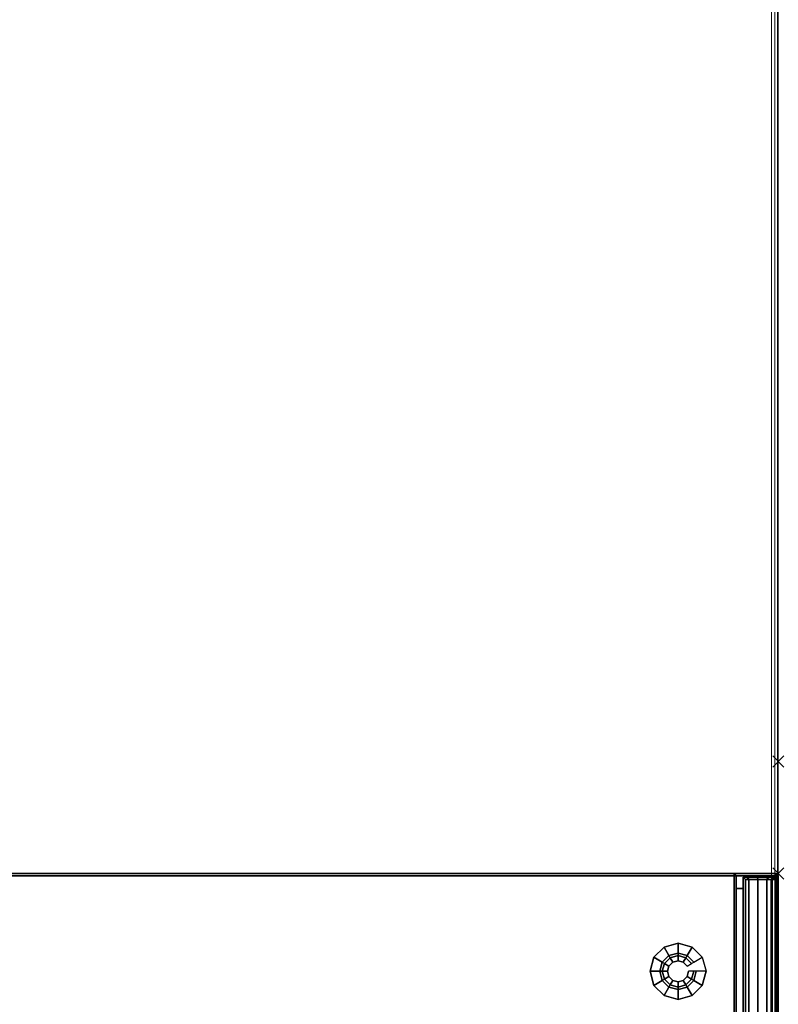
# Model space of a CAD drawing. Header units: inches. Extents: x 159 to 1116, y 667 to 1015.
# Tile 227 of 249: x 837 to 850, y 794 to 812. Entities that reach past the tile are written whole.
import ezdxf
from ezdxf.enums import TextEntityAlignment as Align

# ---------------------------------------------------------------- set-up
doc = ezdxf.new("R2010")
doc.units = ezdxf.units.IN
doc.header["$MEASUREMENT"] = 0
doc.header["$PDMODE"] = 3
doc.header["$PDSIZE"] = 0.1
doc.layers.add('A-FURN-3-NODE', color=135, linetype='Continuous', lineweight=9, plot=False)
for name, color, linetype in [('A-FURN-3-STOR', 253, 'Continuous'), ('A-FURN-3-STOR-DRAWER', 253, 'Continuous'), ('A-FURN-3-STOR-GLIDE', 251, 'Continuous')]:
    doc.layers.add(name, color=color, linetype=linetype)
for name, color, linetype, lineweight in [('A-FURN-3-WKSF-TOP', 135, 'Continuous', 9), ('A-FURN-3-WKSF-TRIM', 135, 'Continuous', 9), ('A-FURN-HAWORTH-ATT', 7, 'Continuous', 9)]:
    doc.layers.add(name, color=color, linetype=linetype, lineweight=lineweight)

# ---------------------------------------------------------------- blocks, each defined once
blk = doc.blocks.new('WURA-2460-LJSC-3D-3')
at = {"layer": 'A-FURN-3-WKSF-TOP', "invisible_edges": 12}
for points in [[(59.96, -0.04, 29), (0.04, -0.04, 29), (0.04, -23.882, 29), (59.96, -23.882, 29)], [(0.04, -23.882, 27.75), (0.04, -0.04, 27.75), (59.96, -0.04, 27.75), (59.96, -23.882, 27.75)]]:
    blk.add_3dface(points, dxfattribs=at)
at = {"layer": 'A-FURN-3-WKSF-TRIM'}
blk.add_3dface([(0.04, -24, 28.882), (0.04, -24, 27.868), (59.96, -24, 27.868), (59.96, -24, 28.882)], dxfattribs=at)
at = {"layer": 'A-FURN-HAWORTH-ATT', "flags": 1}
for tag, p in [('HAWMC', (0, 0)), ('HAWPN', (0, -0.167))]:
    blk.add_attdef(tag, text='', height=0.1, dxfattribs=at).set_placement(p, align=Align.TOP_CENTER)
at = {"layer": 'A-FURN-3-WKSF-TRIM'}
mesh = blk.add_polymesh((2, 4), dxfattribs=at)
for k, corner in enumerate([(0.04, -23.882, 29), (0.04, -23.941, 28.984), (0.04, -23.984, 28.941), (0.04, -24, 28.882), (59.96, -23.882, 29), (59.96, -23.941, 28.984), (59.96, -23.984, 28.941), (59.96, -24, 28.882)]):
    mesh.set_mesh_vertex(divmod(k, 4), corner)
mesh = blk.add_polymesh((2, 4), dxfattribs=at)
for k, corner in enumerate([(0.04, -24, 27.868), (0.04, -23.984, 27.809), (0.04, -23.941, 27.766), (0.04, -23.882, 27.75), (59.96, -24, 27.868), (59.96, -23.984, 27.809), (59.96, -23.941, 27.766), (59.96, -23.882, 27.75)]):
    mesh.set_mesh_vertex(divmod(k, 4), corner)
blk = doc.blocks.new('JLPD-0230-SJA-3D-3')
at = {"layer": 'A-FURN-3-NODE'}
for p in [(32, 0), (34, 0)]:
    blk.add_point(p, dxfattribs=at)
at = {"layer": 'A-FURN-3-STOR'}
for points, invisible_edges in [([(32, 0.79, 0.414), (2, 0.79, 0.414), (2, 18.71, 0.414), (32, 18.71, 0.414)], 5), ([(2, 0.79, 0.414), (32, 0.79, 0.414), (31.96, 0.75, 0.414), (2.04, 0.75, 0.414)], 1)]:
    blk.add_3dface(points, dxfattribs=dict(at, invisible_edges=invisible_edges))
for points in [[(2.04, 18.71, 27.75), (2.04, 0.04, 27.75), (31.96, 0.04, 27.75), (31.96, 18.71, 27.75)], [(2.04, 0.04, 26.5), (2.04, 18.71, 26.5), (31.96, 18.71, 26.5), (31.96, 0.04, 26.5)], [(31.96, 18.71, 2.281), (32, 18.71, 2.321), (32, 0.79, 2.321), (31.96, 0.79, 2.281)], [(32, 18.71, 2.241), (31.96, 18.71, 2.281), (31.96, 0.79, 2.281), (32, 0.79, 2.241)], [(31.96, 18.71, 26.5), (32, 18.71, 26.54), (32, 0.04, 26.54), (31.96, 0.04, 26.5)], [(31.96, 0.04, 27.75), (32, 0.04, 27.71), (32, 18.71, 27.71), (31.96, 18.71, 27.75)], [(31.96, 0.79, 26.5), (32, 0.79, 26.46), (32, 18.71, 26.46), (31.96, 18.71, 26.5)], [(32, 0.79, 0.414), (32, 18.71, 0.414), (32, 18.71, 2.241), (32, 0.79, 2.241)], [(32, 18.71, 2.321), (32, 18.71, 26.46), (32, 0.79, 26.46), (32, 0.79, 2.321)], [(32, 18.71, 26.54), (32, 18.71, 27.71), (32, 0.04, 27.71), (32, 0.04, 26.54)], [(2.04, 0.75, 2.321), (2.04, 0.79, 2.281), (31.96, 0.79, 2.281), (31.96, 0.75, 2.321)], [(31.96, 0.75, 2.241), (31.96, 0.79, 2.281), (2.04, 0.79, 2.281), (2.04, 0.75, 2.241)], [(2.04, 0.79, 26.5), (2.04, 0.75, 26.46), (31.96, 0.75, 26.46), (31.96, 0.79, 26.5)], [(2.04, 0.75, 0.414), (31.96, 0.75, 0.414), (31.96, 0.75, 2.241), (2.04, 0.75, 2.241)], [(2.04, 0.75, 2.321), (31.96, 0.75, 2.321), (31.96, 0.75, 26.46), (2.04, 0.75, 26.46)], [(32, 0.79, 2.321), (31.96, 0.75, 2.321), (31.96, 0.79, 2.281)], [(31.96, 0.75, 0.414), (32, 0.79, 0.414), (32, 0.79, 2.241), (31.96, 0.75, 2.241)], [(31.96, 0.75, 2.241), (32, 0.79, 2.241), (31.96, 0.79, 2.281)], [(31.96, 0.75, 2.321), (32, 0.79, 2.321), (32, 0.79, 26.46), (31.96, 0.75, 26.46)], [(31.96, 0.79, 26.5), (31.96, 0.75, 26.46), (32, 0.79, 26.46), (31.96, 0.79, 26.5)], [(31.96, 0.04, 26.5), (31.96, 0, 26.54), (2.04, 0, 26.54), (2.04, 0.04, 26.5)], [(2.04, 0.04, 27.75), (2.04, 0, 27.71), (31.96, 0, 27.71), (31.96, 0.04, 27.75)], [(31.96, 0, 26.54), (31.96, 0, 27.71), (2.04, 0, 27.71), (2.04, 0, 26.54)], [(31.96, 0.04, 26.5), (32, 0.04, 26.54), (31.96, 0, 26.54), (31.96, 0.04, 26.5)], [(31.96, 0, 27.71), (31.96, 0, 26.54), (32, 0.04, 26.54), (32, 0.04, 27.71)], [(31.96, 0.04, 27.75), (31.96, 0, 27.71), (32, 0.04, 27.71), (31.96, 0.04, 27.75)]]:
    blk.add_3dface(points, dxfattribs=at)
at = {"layer": 'A-FURN-3-STOR-DRAWER'}
for points in [[(2.317, 0.75, 14.193), (2.317, 0.625, 14.193), (31.733, 0.625, 14.193), (31.733, 0.75, 14.193)], [(31.733, 0.75, 2.656), (31.733, 0.625, 2.656), (2.317, 0.625, 2.656), (2.317, 0.75, 2.656)], [(2.317, 0.75, 26.154), (2.317, 0.625, 26.154), (31.733, 0.625, 26.154), (31.733, 0.75, 26.154)], [(31.733, 0.75, 14.789), (31.733, 0.625, 14.789), (2.317, 0.625, 14.789), (2.317, 0.75, 14.789)], [(31.733, 0.75, 14.193), (31.733, 0.625, 14.193), (31.733, 0.625, 2.656), (31.733, 0.75, 2.656)], [(31.733, 0.75, 26.154), (31.733, 0.625, 26.154), (31.733, 0.625, 14.789), (31.733, 0.75, 14.789)], [(2.067, 0.625, 2.406), (31.933, 0.625, 2.406), (31.933, 0.04, 2.406), (2.067, 0.04, 2.406)], [(2.067, 0.625, 14.443), (2.107, 0.585, 14.403), (31.893, 0.585, 14.403), (31.933, 0.625, 14.443)], [(31.933, 0.625, 14.443), (31.933, 0.625, 2.406), (2.067, 0.625, 2.406), (2.067, 0.625, 14.443)], [(2.067, 0.625, 14.493), (31.933, 0.625, 14.493), (31.933, 0.04, 14.493), (2.067, 0.04, 14.493)], [(2.067, 0.625, 26.404), (2.107, 0.585, 26.364), (31.893, 0.585, 26.364), (31.933, 0.625, 26.404)], [(31.933, 0.625, 26.404), (31.933, 0.625, 14.493), (2.067, 0.625, 14.493), (2.067, 0.625, 26.404)], [(2.107, 0.585, 14.403), (2.107, 0.585, 13.203), (31.893, 0.585, 13.203), (31.893, 0.585, 14.403)], [(2.107, 0.585, 26.364), (2.107, 0.585, 25.253), (31.893, 0.585, 25.253), (31.893, 0.585, 26.364)], [(31.933, 0.04, 2.406), (31.893, 0, 2.446), (2.107, 0, 2.446), (2.067, 0.04, 2.406)], [(31.933, 0.04, 14.493), (31.893, 0, 14.533), (2.107, 0, 14.533), (2.067, 0.04, 14.493)], [(31.893, 0, 13.362), (2.107, 0, 13.362), (2.107, 0, 2.446), (31.893, 0, 2.446)], [(31.893, 0, 25.412), (2.107, 0, 25.412), (2.107, 0, 14.533), (31.893, 0, 14.533)], [(31.893, 0, 2.446), (31.933, 0.04, 2.406), (31.933, 0.04, 13.36), (31.893, 0, 13.362)], [(31.893, 0, 14.533), (31.933, 0.04, 14.493), (31.933, 0.04, 25.41), (31.893, 0, 25.412)]]:
    blk.add_3dface(points, dxfattribs=at)
for points, invisible_edges in [([(31.933, 0.625, 13.204), (31.933, 0.04, 2.406), (31.933, 0.625, 2.406), (31.933, 0.625, 13.204)], 1), ([(31.933, 0.04, 2.406), (31.933, 0.625, 13.204), (31.933, 0.555, 13.011), (31.933, 0.04, 2.406)], 5), ([(31.933, 0.625, 25.254), (31.933, 0.04, 14.493), (31.933, 0.625, 14.493), (31.933, 0.625, 25.254)], 1), ([(31.933, 0.04, 14.493), (31.933, 0.625, 25.254), (31.933, 0.555, 25.061), (31.933, 0.04, 14.493)], 5), ([(31.933, 0.04, 2.406), (31.933, 0.555, 13.011), (31.933, 0.37, 12.924), (31.933, 0.04, 2.406)], 5), ([(31.933, 0.04, 14.493), (31.933, 0.555, 25.061), (31.933, 0.37, 24.974), (31.933, 0.04, 14.493)], 5), ([(31.933, 0.37, 12.924), (31.933, 0.176, 12.991), (31.933, 0.04, 2.415), (31.933, 0.37, 12.924)], 6), ([(31.933, 0.37, 24.974), (31.933, 0.176, 25.041), (31.933, 0.04, 14.493), (31.933, 0.37, 24.974)], 6), ([(31.933, 0.04, 2.406), (31.933, 0.176, 12.991), (31.933, 0.086, 13.175), (31.933, 0.04, 2.406)], 5), ([(31.933, 0.04, 14.493), (31.933, 0.176, 25.041), (31.933, 0.086, 25.225), (31.933, 0.04, 14.493)], 5), ([(31.933, 0.086, 13.175), (31.933, 0.07, 13.36), (31.933, 0.04, 2.415), (31.933, 0.086, 13.175)], 6), ([(31.933, 0.086, 25.225), (31.933, 0.07, 25.41), (31.933, 0.04, 14.493), (31.933, 0.086, 25.225)], 6), ([(31.933, 0.07, 13.36), (31.933, 0.055, 13.374), (31.933, 0.04, 13.36), (31.933, 0.04, 2.406)], 8), ([(31.933, 0.07, 25.41), (31.933, 0.055, 25.424), (31.933, 0.04, 25.41), (31.933, 0.04, 14.493)], 8)]:
    blk.add_3dface(points, dxfattribs=dict(at, invisible_edges=invisible_edges))
at = {"layer": 'A-FURN-3-STOR-GLIDE'}
for points, invisible_edges in [([(30.255, 2.29, 0), (30.505, 2.223, 0), (30.005, 2.223, 0)], 2), ([(30.005, 2.223, 0), (30.505, 2.223, 0), (30.688, 2.04, 0), (29.822, 2.04, 0)], 5), ([(29.822, 2.04, 0), (30.688, 2.04, 0), (30.755, 1.79, 0), (29.755, 1.79, 0)], 5), ([(29.755, 1.79, 0), (30.755, 1.79, 0), (30.688, 1.54, 0), (29.822, 1.54, 0)], 5), ([(29.822, 1.54, 0), (30.688, 1.54, 0), (30.505, 1.357, 0), (30.005, 1.357, 0)], 5), ([(30.005, 1.357, 0), (30.505, 1.357, 0), (30.255, 1.29, 0)], 1)]:
    blk.add_3dface(points, dxfattribs=dict(at, invisible_edges=invisible_edges))
at = {"layer": 'A-FURN-3-STOR-DRAWER'}
mesh = blk.add_polymesh((4, 9), dxfattribs=at)
for k, corner in enumerate([(31.933, 0.04, 13.36), (31.933, 0.055, 13.374), (31.933, 0.07, 13.36), (31.933, 0.086, 13.175), (31.933, 0.176, 12.991), (31.933, 0.37, 12.924), (31.933, 0.555, 13.011), (31.933, 0.625, 13.204), (31.933, 0.625, 14.443), (31.893, 0, 13.362), (31.893, 0.054, 13.414), (31.893, 0.11, 13.363), (31.893, 0.126, 13.179), (31.893, 0.203, 13.021), (31.893, 0.368, 12.964), (31.893, 0.526, 13.039), (31.893, 0.585, 13.203), (31.893, 0.585, 14.403), (2.107, 0, 13.362), (2.107, 0.054, 13.414), (2.107, 0.11, 13.363), (2.107, 0.126, 13.179), (2.107, 0.203, 13.021), (2.107, 0.368, 12.964), (2.107, 0.526, 13.039), (2.107, 0.585, 13.203), (2.107, 0.585, 14.403), (2.067, 0.04, 13.36), (2.067, 0.055, 13.374), (2.067, 0.07, 13.36), (2.067, 0.086, 13.175), (2.067, 0.176, 12.991), (2.067, 0.37, 12.924), (2.067, 0.555, 13.011), (2.067, 0.625, 13.204), (2.067, 0.625, 14.443)]):
    mesh.set_mesh_vertex(divmod(k, 9), corner)
mesh = blk.add_polymesh((4, 9), dxfattribs=at)
for k, corner in enumerate([(31.933, 0.04, 25.41), (31.933, 0.055, 25.424), (31.933, 0.07, 25.41), (31.933, 0.086, 25.225), (31.933, 0.176, 25.041), (31.933, 0.37, 24.974), (31.933, 0.555, 25.061), (31.933, 0.625, 25.254), (31.933, 0.625, 26.404), (31.893, 0, 25.412), (31.893, 0.054, 25.464), (31.893, 0.11, 25.413), (31.893, 0.126, 25.229), (31.893, 0.203, 25.071), (31.893, 0.368, 25.014), (31.893, 0.526, 25.089), (31.893, 0.585, 25.253), (31.893, 0.585, 26.364), (2.107, 0, 25.412), (2.107, 0.054, 25.464), (2.107, 0.11, 25.413), (2.107, 0.126, 25.229), (2.107, 0.203, 25.071), (2.107, 0.368, 25.014), (2.107, 0.526, 25.089), (2.107, 0.585, 25.253), (2.107, 0.585, 26.364), (2.067, 0.04, 25.41), (2.067, 0.055, 25.424), (2.067, 0.07, 25.41), (2.067, 0.086, 25.225), (2.067, 0.176, 25.041), (2.067, 0.37, 24.974), (2.067, 0.555, 25.061), (2.067, 0.625, 25.254), (2.067, 0.625, 26.404)]):
    mesh.set_mesh_vertex(divmod(k, 9), corner)
at = {"layer": 'A-FURN-3-STOR-GLIDE', "linetype": 'ByBlock'}
mesh = blk.add_polymesh((12, 8), dxfattribs=dict(at, m_close=True))
for k, corner in enumerate([(30.255, 1.29, 0), (30.255, 1.29, 0.185), (30.255, 1.465, 0.185), (30.255, 1.465, 0.244), (30.255, 1.509, 0.244), (30.255, 1.509, 0.443), (30.255, 1.603, 0.443), (30.255, 1.603, 0.824), (30.005, 1.357, 0), (30.005, 1.357, 0.185), (30.092, 1.508, 0.185), (30.092, 1.508, 0.244), (30.115, 1.547, 0.244), (30.115, 1.547, 0.443), (30.161, 1.628, 0.443), (30.161, 1.628, 0.824), (29.822, 1.54, 0), (29.822, 1.54, 0.185), (29.973, 1.627, 0.185), (29.973, 1.627, 0.244), (30.012, 1.65, 0.244), (30.012, 1.65, 0.443), (30.093, 1.696, 0.443), (30.093, 1.696, 0.824), (29.755, 1.79, 0), (29.755, 1.79, 0.185), (29.93, 1.79, 0.185), (29.93, 1.79, 0.244), (29.974, 1.79, 0.244), (29.974, 1.79, 0.443), (30.068, 1.79, 0.443), (30.068, 1.79, 0.824), (29.822, 2.04, 0), (29.822, 2.04, 0.185), (29.973, 1.953, 0.185), (29.973, 1.953, 0.244), (30.012, 1.93, 0.244), (30.012, 1.93, 0.443), (30.093, 1.884, 0.443), (30.093, 1.884, 0.824), (30.005, 2.223, 0), (30.005, 2.223, 0.185), (30.092, 2.072, 0.185), (30.092, 2.072, 0.244), (30.115, 2.033, 0.244), (30.115, 2.033, 0.443), (30.161, 1.952, 0.443), (30.161, 1.952, 0.824), (30.255, 2.29, 0), (30.255, 2.29, 0.185), (30.255, 2.115, 0.185), (30.255, 2.115, 0.244), (30.255, 2.071, 0.244), (30.255, 2.071, 0.443), (30.255, 1.977, 0.443), (30.255, 1.977, 0.824), (30.505, 2.223, 0), (30.505, 2.223, 0.185), (30.418, 2.072, 0.185), (30.418, 2.072, 0.244), (30.395, 2.033, 0.244), (30.395, 2.033, 0.443), (30.349, 1.952, 0.443), (30.349, 1.952, 0.824), (30.688, 2.04, 0), (30.688, 2.04, 0.185), (30.537, 1.953, 0.185), (30.537, 1.953, 0.244), (30.498, 1.93, 0.244), (30.498, 1.93, 0.443), (30.417, 1.884, 0.443), (30.417, 1.884, 0.824), (30.755, 1.79, 0), (30.755, 1.79, 0.185), (30.58, 1.79, 0.185), (30.58, 1.79, 0.244), (30.536, 1.79, 0.244), (30.536, 1.79, 0.443), (30.442, 1.79, 0.443), (30.442, 1.79, 0.824), (30.688, 1.54, 0), (30.688, 1.54, 0.185), (30.537, 1.627, 0.185), (30.537, 1.627, 0.244), (30.498, 1.65, 0.244), (30.498, 1.65, 0.443), (30.417, 1.696, 0.443), (30.417, 1.696, 0.824), (30.505, 1.357, 0), (30.505, 1.357, 0.185), (30.418, 1.508, 0.185), (30.418, 1.508, 0.244), (30.395, 1.547, 0.244), (30.395, 1.547, 0.443), (30.349, 1.628, 0.443), (30.349, 1.628, 0.824)]):
    mesh.set_mesh_vertex(divmod(k, 8), corner)

msp = doc.modelspace()

# ---------------------------------------------------------------- block references
at = {"rotation": 90}
for name, p in [('WURA-2460-LJSC-3D-3', (826.338, 766.372)), ('JLPD-0230-SJA-3D-3', (850.339, 764.671))]:
    msp.add_blockref(name, p, dxfattribs=at)

doc.saveas('drawing.dxf')
